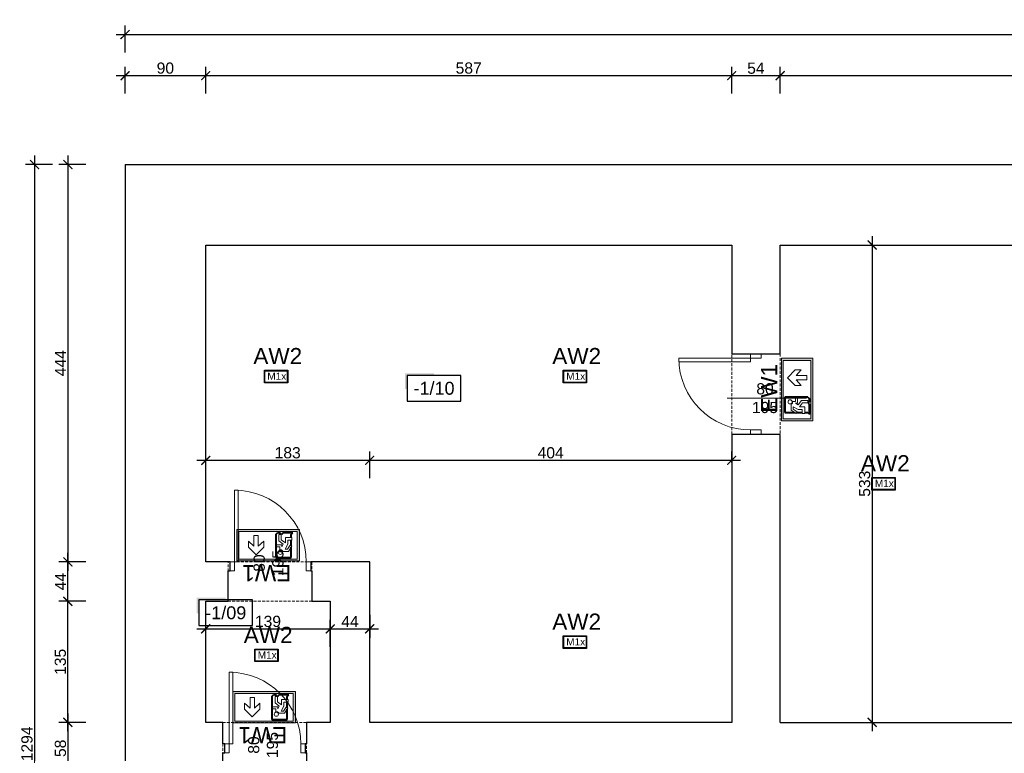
# Model space of a CAD drawing. Header units: millimetres. Extents: x 2709036 to 2756280, y 168165 to 192362.
# Tile 34 of 192: x 2709036 to 2710135, y 191338 to 192157. Entities that reach past the tile are written whole.
import ezdxf
from ezdxf.enums import TextEntityAlignment as Align

# ---------------------------------------------------------------- set-up
doc = ezdxf.new("R2010")
doc.units = ezdxf.units.MM
doc.header["$MEASUREMENT"] = 0
doc.linetypes.add('HIDDEN2', pattern=[4.7625, 3.175, -1.5875])
doc.layers.add('6 - OPISY', color=7, linetype='Continuous')
doc.layers.add('Oświetlenie awaryjne', color=1, linetype='Continuous')
for name, color, linetype, lineweight in [('__MAZ_OPIS_STOLARKA', 7, 'Continuous', 0), ('__MAZ_SCHODY', 7, 'Continuous', 0), ('__MAZ_STOLARKA DRZWIOWA ISTN', 7, 'Continuous', 9), ('__MAZ_WYMIARY', 7, 'Continuous', 9), ('__MAZ_ŚCIANY ISTNIEJĄCE', 7, 'Continuous', 30), ('Oświetlenie ewakuacyjne', 3, 'Continuous', 20)]:
    doc.layers.add(name, color=color, linetype=linetype, lineweight=lineweight)
doc.styles.add('Arial', font='arial.ttf')
doc.styles.add('Dimensions', font='arial.ttf')
doc.styles.add('Malanow_1_100', font='isocpeur.ttf')
doc.styles.get("Standard").update_dxf_attribs({"font": 'arial.ttf'})
doc.styles.add('styl1', font='arial.ttf')
doc.dimstyles.new('100', dxfattribs={"dimtxt": 10, "dimasz": 10, "dimexe": 18, "dimexo": 15, "dimgap": 9, "dimtad": 1, "dimdec": 1, "dimrnd": 0.5, "dimdsep": 46, "dimtxsty": 'Dimensions', "dimblk": 'ARCHTICK', "dimcen": 9, "dimdle": 10, "dimadec": 1, "dimazin": 2, "dimtfac": 1, "dimtdec": 4, "dimtofl": 0, "dimtmove": 2, "dimatfit": 3, "dimfxl": 1, "dimtolj": 1, "dimtzin": 0, "dimarcsym": 0})

# ---------------------------------------------------------------- blocks, each defined once
blk = doc.blocks.new('*U9')
at = {"ltscale": 10}
blk.add_hatch(color=256, dxfattribs=at).paths.add_polyline_path([(0, 26), (-25, 26), (-27, 26), (-27, 11.46), (-25, 11.46), (-25, 24), (0, 24)])
blk.add_lwpolyline([(-25, 0), (25, 0), (25, 24), (-25, 24)], close=True, dxfattribs=at)
at = {"layer": '6 - OPISY'}
for tag, p in [('NRPOM', (0, 6)), ('WYSPOM', (3.39, -15.66))]:
    blk.add_attdef(tag, text='', height=12, dxfattribs=at).set_placement(p, align=Align.CENTER)
blk = doc.blocks.new('_ArchTick')
at = {"color": 0, "linetype": 'ByBlock', "const_width": 0.15}
blk.add_lwpolyline([(-0.5, -0.5), (0.5, 0.5)], dxfattribs=at)
blk = doc.blocks.new('*D769')
at = {"layer": '__MAZ_WYMIARY', "color": 0, "lineweight": -2}
for p, q in [((2709144, 192140.2), (2711963, 192140.2)), ((2709154, 192120.2), (2709154, 192150.2)), ((2711953, 192120.2), (2711953, 192150.2))]:
    blk.add_line(p, q, dxfattribs=at)
at = {"layer": 'Defpoints', "color": 0, "lineweight": 30}
for p in [(2711953, 192140.2), (2709154, 191995.1), (2711953, 191995.1)]:
    blk.add_point(p, dxfattribs=at)
at = {"layer": '__MAZ_WYMIARY', "color": 0, "lineweight": -2, "xscale": 10, "yscale": 10, "zscale": 10, "rotation": 180}
blk.add_blockref('_ArchTick', (2709154, 192140.2), dxfattribs=at)
at = {"layer": '__MAZ_WYMIARY', "color": 0, "lineweight": -2, "xscale": 10, "yscale": 10, "zscale": 10}
blk.add_blockref('_ArchTick', (2711953, 192140.2), dxfattribs=at)
at = {"layer": '__MAZ_WYMIARY', "color": 0, "lineweight": 5, "insert": (2710553.5, 192148.6), "char_height": 12.5, "attachment_point": 5, "style": 'Arial'}
blk.add_mtext('\\A1;2799', dxfattribs=at)
blk = doc.blocks.new('*D779')
at = {"layer": '__MAZ_WYMIARY', "color": 0, "lineweight": -2}
for p, q in [((2709885, 192074.3), (2709885, 192104.3)), ((2710516, 192074.3), (2710516, 192104.3)), ((2710526, 192094.3), (2709875, 192094.3))]:
    blk.add_line(p, q, dxfattribs=at)
at = {"layer": 'Defpoints', "color": 0, "lineweight": 30}
for p in [(2709885, 192094.3), (2709885, 191905.1), (2710516, 191905.1)]:
    blk.add_point(p, dxfattribs=at)
at = {"layer": '__MAZ_WYMIARY', "color": 0, "lineweight": -2, "xscale": 10, "yscale": 10, "zscale": 10, "rotation": 180}
blk.add_blockref('_ArchTick', (2709885, 192094.3), dxfattribs=at)
at = {"layer": '__MAZ_WYMIARY', "color": 0, "lineweight": -2, "xscale": 10, "yscale": 10, "zscale": 10}
blk.add_blockref('_ArchTick', (2710516, 192094.3), dxfattribs=at)
at = {"layer": '__MAZ_WYMIARY', "color": 0, "lineweight": 5, "insert": (2710200.5, 192102.7), "char_height": 12.5, "attachment_point": 5, "style": 'Arial'}
blk.add_mtext('\\A1;631', dxfattribs=at)
blk = doc.blocks.new('*D780')
at = {"layer": '__MAZ_WYMIARY', "color": 0, "lineweight": -2}
for p, q in [((2709831, 192074.3), (2709831, 192104.3)), ((2709885, 192074.3), (2709885, 192104.3)), ((2709895, 192094.3), (2709821, 192094.3))]:
    blk.add_line(p, q, dxfattribs=at)
at = {"layer": 'Defpoints', "color": 0, "lineweight": 30}
for p in [(2709831, 192094.3), (2709831, 191905.1), (2709885, 191905.1)]:
    blk.add_point(p, dxfattribs=at)
at = {"layer": '__MAZ_WYMIARY', "color": 0, "lineweight": -2, "xscale": 10, "yscale": 10, "zscale": 10, "rotation": 180}
blk.add_blockref('_ArchTick', (2709831, 192094.3), dxfattribs=at)
at = {"layer": '__MAZ_WYMIARY', "color": 0, "lineweight": -2, "xscale": 10, "yscale": 10, "zscale": 10}
blk.add_blockref('_ArchTick', (2709885, 192094.3), dxfattribs=at)
at = {"layer": '__MAZ_WYMIARY', "color": 0, "lineweight": 5, "insert": (2709858, 192102.6), "char_height": 12.5, "attachment_point": 5, "style": 'Arial'}
blk.add_mtext('\\A1;54', dxfattribs=at)
blk = doc.blocks.new('*D781')
at = {"layer": '__MAZ_WYMIARY', "color": 0, "lineweight": -2}
for p, q in [((2709244, 192074.3), (2709244, 192104.3)), ((2709831, 192074.3), (2709831, 192104.3)), ((2709841, 192094.3), (2709234, 192094.3))]:
    blk.add_line(p, q, dxfattribs=at)
at = {"layer": 'Defpoints', "color": 0, "lineweight": 30}
for p in [(2709244, 192094.3), (2709244, 191905.1), (2709831, 191905.1)]:
    blk.add_point(p, dxfattribs=at)
at = {"layer": '__MAZ_WYMIARY', "color": 0, "lineweight": -2, "xscale": 10, "yscale": 10, "zscale": 10, "rotation": 180}
blk.add_blockref('_ArchTick', (2709244, 192094.3), dxfattribs=at)
at = {"layer": '__MAZ_WYMIARY', "color": 0, "lineweight": -2, "xscale": 10, "yscale": 10, "zscale": 10}
blk.add_blockref('_ArchTick', (2709831, 192094.3), dxfattribs=at)
at = {"layer": '__MAZ_WYMIARY', "color": 0, "lineweight": 5, "insert": (2709537.5, 192102.7), "char_height": 12.5, "attachment_point": 5, "style": 'Arial'}
blk.add_mtext('\\A1;587', dxfattribs=at)
blk = doc.blocks.new('*D782')
at = {"layer": '__MAZ_WYMIARY', "color": 0, "lineweight": -2}
for p, q in [((2709154, 192074.3), (2709154, 192104.3)), ((2709244, 192074.3), (2709244, 192104.3)), ((2709254, 192094.3), (2709144, 192094.3))]:
    blk.add_line(p, q, dxfattribs=at)
at = {"layer": 'Defpoints', "color": 0, "lineweight": 30}
for p in [(2709154, 192094.3), (2709154, 191995.1), (2709244, 191905.1)]:
    blk.add_point(p, dxfattribs=at)
at = {"layer": '__MAZ_WYMIARY', "color": 0, "lineweight": -2, "xscale": 10, "yscale": 10, "zscale": 10, "rotation": 180}
blk.add_blockref('_ArchTick', (2709154, 192094.3), dxfattribs=at)
at = {"layer": '__MAZ_WYMIARY', "color": 0, "lineweight": -2, "xscale": 10, "yscale": 10, "zscale": 10}
blk.add_blockref('_ArchTick', (2709244, 192094.3), dxfattribs=at)
at = {"layer": '__MAZ_WYMIARY', "color": 0, "lineweight": 5, "insert": (2709199, 192102.7), "char_height": 12.5, "attachment_point": 5, "style": 'Arial'}
blk.add_mtext('\\A1;90', dxfattribs=at)
blk = doc.blocks.new('*D783')
at = {"layer": '__MAZ_WYMIARY', "color": 0, "lineweight": -2}
for p, q in [((2709987.8, 191915.1), (2709987.8, 191362.1)), ((2709987.8, 191905.1), (2709997.8, 191905.1)), ((2709987.8, 191372.1), (2709997.8, 191372.1))]:
    blk.add_line(p, q, dxfattribs=at)
at = {"layer": 'Defpoints', "color": 0, "lineweight": 30}
for p in [(2709976.6, 191905.1), (2709976.6, 191372.1), (2709987.8, 191372.1)]:
    blk.add_point(p, dxfattribs=at)
at = {"layer": '__MAZ_WYMIARY', "color": 0, "lineweight": -2, "xscale": 10, "yscale": 10, "zscale": 10}
for p, rotation in [((2709987.8, 191905.1), 90), ((2709987.8, 191372.1), 270)]:
    blk.add_blockref('_ArchTick', p, dxfattribs=dict(at, rotation=rotation))
at = {"layer": '__MAZ_WYMIARY', "color": 0, "lineweight": 5, "insert": (2709979.4, 191638.6), "char_height": 12.5, "attachment_point": 5, "rotation": 90, "style": 'Arial'}
blk.add_mtext('\\A1;533', dxfattribs=at)
blk = doc.blocks.new('*D784')
at = {"layer": '__MAZ_WYMIARY', "color": 0, "lineweight": -2}
for p, q in [((2709427, 191644.7), (2709427, 191674.7)), ((2709831, 191662.2), (2709831, 191674.7)), ((2709841, 191664.7), (2709417, 191664.7))]:
    blk.add_line(p, q, dxfattribs=at)
at = {"layer": 'Defpoints', "color": 0, "lineweight": 30}
for p in [(2709427, 191664.7), (2709831, 191647.2), (2709427, 191551.3)]:
    blk.add_point(p, dxfattribs=at)
at = {"layer": '__MAZ_WYMIARY', "color": 0, "lineweight": -2, "xscale": 10, "yscale": 10, "zscale": 10, "rotation": 180}
blk.add_blockref('_ArchTick', (2709427, 191664.7), dxfattribs=at)
at = {"layer": '__MAZ_WYMIARY', "color": 0, "lineweight": -2, "xscale": 10, "yscale": 10, "zscale": 10}
blk.add_blockref('_ArchTick', (2709831, 191664.7), dxfattribs=at)
at = {"layer": '__MAZ_WYMIARY', "color": 0, "lineweight": 5, "insert": (2709629, 191673.1), "char_height": 12.5, "attachment_point": 5, "style": 'Arial'}
blk.add_mtext('\\A1;404', dxfattribs=at)
blk = doc.blocks.new('*D785')
at = {"layer": '__MAZ_WYMIARY', "color": 0, "lineweight": -2}
for p, q in [((2709244, 191660.1), (2709244, 191674.7)), ((2709427, 191644.7), (2709427, 191674.7)), ((2709437, 191664.7), (2709234, 191664.7))]:
    blk.add_line(p, q, dxfattribs=at)
at = {"layer": 'Defpoints', "color": 0, "lineweight": 30}
for p in [(2709244, 191664.7), (2709244, 191645.1), (2709427, 191551.3)]:
    blk.add_point(p, dxfattribs=at)
at = {"layer": '__MAZ_WYMIARY', "color": 0, "lineweight": -2, "xscale": 10, "yscale": 10, "zscale": 10, "rotation": 180}
blk.add_blockref('_ArchTick', (2709244, 191664.7), dxfattribs=at)
at = {"layer": '__MAZ_WYMIARY', "color": 0, "lineweight": -2, "xscale": 10, "yscale": 10, "zscale": 10}
blk.add_blockref('_ArchTick', (2709427, 191664.7), dxfattribs=at)
at = {"layer": '__MAZ_WYMIARY', "color": 0, "lineweight": 5, "insert": (2709335.5, 191673.1), "char_height": 12.5, "attachment_point": 5, "style": 'Arial'}
blk.add_mtext('\\A1;183', dxfattribs=at)
blk = doc.blocks.new('*D805')
at = {"layer": '__MAZ_WYMIARY', "color": 0, "lineweight": -2}
for p, q in [((2709090.2, 192005.1), (2709090.2, 191541.3)), ((2709110.2, 191995.1), (2709080.2, 191995.1)), ((2709110.2, 191551.3), (2709080.2, 191551.3))]:
    blk.add_line(p, q, dxfattribs=at)
at = {"layer": 'Defpoints', "color": 0, "lineweight": 30}
for p in [(2709154, 191995.1), (2709090.2, 191551.3), (2709244, 191551.3)]:
    blk.add_point(p, dxfattribs=at)
at = {"layer": '__MAZ_WYMIARY', "color": 0, "lineweight": -2, "xscale": 10, "yscale": 10, "zscale": 10}
for p, rotation in [((2709090.2, 191995.1), 90), ((2709090.2, 191551.3), 270)]:
    blk.add_blockref('_ArchTick', p, dxfattribs=dict(at, rotation=rotation))
at = {"layer": '__MAZ_WYMIARY', "color": 0, "lineweight": 5, "insert": (2709082, 191773.2), "char_height": 12.5, "attachment_point": 5, "rotation": 90, "style": 'Arial'}
blk.add_mtext('\\A1;444', dxfattribs=at)
blk = doc.blocks.new('*D806')
at = {"layer": '__MAZ_WYMIARY', "color": 0, "lineweight": -2}
for p, q in [((2709090.2, 191382.1), (2709090.2, 191304.1)), ((2709110.2, 191372.1), (2709080.2, 191372.1)), ((2709110.2, 191314.1), (2709080.2, 191314.1))]:
    blk.add_line(p, q, dxfattribs=at)
at = {"layer": 'Defpoints', "color": 0, "lineweight": 30}
for p in [(2709244, 191372.1), (2709090.2, 191314.1), (2709218, 191314.1)]:
    blk.add_point(p, dxfattribs=at)
at = {"layer": '__MAZ_WYMIARY', "color": 0, "lineweight": -2, "xscale": 10, "yscale": 10, "zscale": 10}
for p, rotation in [((2709090.2, 191372.1), 90), ((2709090.2, 191314.1), 270)]:
    blk.add_blockref('_ArchTick', p, dxfattribs=dict(at, rotation=rotation))
at = {"layer": '__MAZ_WYMIARY', "color": 0, "lineweight": 5, "insert": (2709081.9, 191343.1), "char_height": 12.5, "attachment_point": 5, "rotation": 90, "style": 'Arial'}
blk.add_mtext('\\A1;58', dxfattribs=at)
blk = doc.blocks.new('*D809')
at = {"layer": '__MAZ_WYMIARY', "color": 0, "lineweight": -2}
for p, q in [((2709053, 192005.1), (2709053, 190691.1)), ((2709073, 191995.1), (2709043, 191995.1)), ((2709073, 190701.1), (2709043, 190701.1))]:
    blk.add_line(p, q, dxfattribs=at)
at = {"layer": 'Defpoints', "color": 0, "lineweight": 30}
for p in [(2709154, 191995.1), (2709053, 190701.1), (2709154, 190701.1)]:
    blk.add_point(p, dxfattribs=at)
at = {"layer": '__MAZ_WYMIARY', "color": 0, "lineweight": -2, "xscale": 10, "yscale": 10, "zscale": 10}
for p, rotation in [((2709053, 191995.1), 90), ((2709053, 190701.1), 270)]:
    blk.add_blockref('_ArchTick', p, dxfattribs=dict(at, rotation=rotation))
at = {"layer": '__MAZ_WYMIARY', "color": 0, "lineweight": 5, "insert": (2709044.6, 191348.1), "char_height": 12.5, "attachment_point": 5, "rotation": 90, "style": 'Arial'}
blk.add_mtext('\\A1;1294', dxfattribs=at)
blk = doc.blocks.new('*D866')
at = {"layer": '__MAZ_WYMIARY', "color": 0, "lineweight": -2}
for p, q in [((2709244, 191456.5), (2709244, 191486.5)), ((2709383, 191456.5), (2709383, 191486.5)), ((2709234, 191476.5), (2709393, 191476.5))]:
    blk.add_line(p, q, dxfattribs=at)
at = {"layer": 'Defpoints', "color": 0, "lineweight": 30}
for p in [(2709383, 191476.5), (2709244, 191372.1), (2709383, 191372.1)]:
    blk.add_point(p, dxfattribs=at)
at = {"layer": '__MAZ_WYMIARY', "color": 0, "lineweight": -2, "xscale": 10, "yscale": 10, "zscale": 10, "rotation": 180}
blk.add_blockref('_ArchTick', (2709244, 191476.5), dxfattribs=at)
at = {"layer": '__MAZ_WYMIARY', "color": 0, "lineweight": -2, "xscale": 10, "yscale": 10, "zscale": 10}
blk.add_blockref('_ArchTick', (2709383, 191476.5), dxfattribs=at)
at = {"layer": '__MAZ_WYMIARY', "color": 0, "lineweight": 5, "insert": (2709313.5, 191484.8), "char_height": 12.5, "attachment_point": 5, "style": 'Arial'}
blk.add_mtext('\\A1;139', dxfattribs=at)
blk = doc.blocks.new('*D867')
at = {"layer": '__MAZ_WYMIARY', "color": 0, "lineweight": -2}
for p, q in [((2709383, 191492.3), (2709383, 191466.5)), ((2709427, 191492.3), (2709427, 191466.5)), ((2709373, 191476.5), (2709437, 191476.5))]:
    blk.add_line(p, q, dxfattribs=at)
at = {"layer": 'Defpoints', "color": 0, "lineweight": 30}
for p in [(2709383, 191507.3), (2709427, 191507.3), (2709427, 191476.5)]:
    blk.add_point(p, dxfattribs=at)
at = {"layer": '__MAZ_WYMIARY', "color": 0, "lineweight": -2, "xscale": 10, "yscale": 10, "zscale": 10, "rotation": 180}
blk.add_blockref('_ArchTick', (2709383, 191476.5), dxfattribs=at)
at = {"layer": '__MAZ_WYMIARY', "color": 0, "lineweight": -2, "xscale": 10, "yscale": 10, "zscale": 10}
blk.add_blockref('_ArchTick', (2709427, 191476.5), dxfattribs=at)
at = {"layer": '__MAZ_WYMIARY', "color": 0, "lineweight": 5, "insert": (2709405, 191484.7), "char_height": 12.5, "attachment_point": 5, "style": 'Arial'}
blk.add_mtext('\\A1;44', dxfattribs=at)
blk = doc.blocks.new('*D868')
at = {"layer": '__MAZ_WYMIARY', "color": 0, "lineweight": -2}
for p, q in [((2709090.2, 191362.1), (2709090.2, 191517.3)), ((2709110.2, 191507.3), (2709080.2, 191507.3)), ((2709110.2, 191372.1), (2709080.2, 191372.1))]:
    blk.add_line(p, q, dxfattribs=at)
at = {"layer": 'Defpoints', "color": 0, "lineweight": 30}
for p in [(2709090.2, 191507.3), (2709383, 191507.3), (2709383, 191372.1)]:
    blk.add_point(p, dxfattribs=at)
at = {"layer": '__MAZ_WYMIARY', "color": 0, "lineweight": -2, "xscale": 10, "yscale": 10, "zscale": 10}
for p, rotation in [((2709090.2, 191507.3), 90), ((2709090.2, 191372.1), 270)]:
    blk.add_blockref('_ArchTick', p, dxfattribs=dict(at, rotation=rotation))
at = {"layer": '__MAZ_WYMIARY', "color": 0, "lineweight": 5, "insert": (2709081.8, 191439.7), "char_height": 12.5, "attachment_point": 5, "rotation": 90, "style": 'Arial'}
blk.add_mtext('\\A1;135', dxfattribs=at)
blk = doc.blocks.new('*D869')
at = {"layer": '__MAZ_WYMIARY', "color": 0, "lineweight": -2}
for p, q in [((2709090.2, 191497.3), (2709090.2, 191561.3)), ((2709110.2, 191551.3), (2709080.2, 191551.3)), ((2709110.2, 191507.3), (2709080.2, 191507.3))]:
    blk.add_line(p, q, dxfattribs=at)
at = {"layer": 'Defpoints', "color": 0, "lineweight": 30}
for p in [(2709090.2, 191551.3), (2709383, 191551.3), (2709383, 191507.3)]:
    blk.add_point(p, dxfattribs=at)
at = {"layer": '__MAZ_WYMIARY', "color": 0, "lineweight": -2, "xscale": 10, "yscale": 10, "zscale": 10}
for p, rotation in [((2709090.2, 191551.3), 90), ((2709090.2, 191507.3), 270)]:
    blk.add_blockref('_ArchTick', p, dxfattribs=dict(at, rotation=rotation))
at = {"layer": '__MAZ_WYMIARY', "color": 0, "lineweight": 5, "insert": (2709082, 191529.3), "char_height": 12.5, "attachment_point": 5, "rotation": 90, "style": 'Arial'}
blk.add_mtext('\\A1;44', dxfattribs=at)
blk = doc.blocks.new('*U720')
at = {"layer": 'Oświetlenie awaryjne'}
h = blk.add_hatch(color=256, dxfattribs=at)
h.paths.add_polyline_path([(-13, 7), (13, 7), (13, -7), (-13, -7)])
h.paths.add_polyline_path([(-12.5, 6.5), (12.5, 6.5), (12.5, -6.5), (-12.5, -6.5)], flags=16)
at = {"layer": 'Oświetlenie awaryjne', "linetype": 'ByBlock'}
for p, q in [((-12.5, 6.5), (12.5, 6.5)), ((-12.5, -6.5), (-12.5, 6.5)), ((12.5, 6.5), (12.5, -6.5)), ((12.5, -6.5), (-12.5, -6.5))]:
    blk.add_line(p, q, dxfattribs=at)
blk.add_lwpolyline([(-13, 7), (13, 7), (13, -7), (-13, -7)], close=True, dxfattribs=at)
at = {"layer": 'Oświetlenie awaryjne', "attachment_point": 1, "style": 'Malanow_1_100'}
for s, insert, char_height in [('{\\fArial|b0|i0|c238|p34;AW2}', (-25.3, 31.9), 18), ('{\\fArial|b0|i0|c238|p34;M1x}', (-9.7, 4.4), 8)]:
    blk.add_mtext_dynamic_manual_height_columns(s, width=42.979, gutter_width=669.5, heights=[0], dxfattribs=dict(at, insert=insert, char_height=char_height))
blk = doc.blocks.new('DG')
at = {"layer": 'Oświetlenie ewakuacyjne', "linetype": 'ByBlock'}
h = blk.add_hatch(color=256, dxfattribs=at)
h.paths.add_polyline_path([(-0.9, 34.2), (69.1, 34.2), (69.1, -0.8), (-0.9, -0.8)])
h.paths.add_polyline_path([(1.5, 32.3), (66.6, 32.3), (66.6, 1.2), (1.5, 1.2)], flags=16)
at = {"layer": 'Oświetlenie ewakuacyjne'}
for p, q in [((12.1, 19), (20.8, 27.5)), ((20.8, 27.5), (29.5, 19)), ((57, 23.5), (50.5, 23.5)), ((60.6, 17.6), (57, 23.5)), ((12.1, 12.3), (12.1, 19)), ((18.4, 17.8), (12.1, 12.3)), ((18.4, 5.8), (18.4, 17.8)), ((29.5, 12.3), (23.2, 17.8)), ((23.2, 17.8), (23.2, 5.8)), ((29.5, 19), (29.5, 12.3)), ((47.3, 18.6), (42.7, 18.6)), ((42.7, 18.6), (42.7, 16.3)), ((42.7, 16.3), (49.4, 16.3)), ((50.9, 15.6), (46.3, 11.9)), ((46.3, 11.9), (46.3, 4.8)), ((47.3, 21.7), (47.3, 18.6)), ((48.9, 10.5), (53.5, 14)), ((49.4, 16.3), (49.4, 18.4)), ((49.4, 18.4), (50.9, 15.6)), ((56.2, 15.6), (53.2, 21.1)), ((53.2, 21.1), (55.9, 21.1)), ((53.5, 14), (53.5, 8.2)), ((55.9, 21.1), (58.8, 16.5)), ((56.2, 10.9), (56.2, 15.6)), ((58.8, 16.5), (60.6, 17.6)), ((23.2, 5.8), (18.4, 5.8)), ((46.3, 4.8), (48.9, 4.8)), ((46.7, 4.4), (49.3, 4.4)), ((48.9, 4.8), (48.9, 10.5)), ((53.5, 8.2), (60.8, 8.2)), ((60.8, 10.9), (56.2, 10.9)), ((60.8, 8.2), (60.8, 10.9))]:
    blk.add_line(p, q, dxfattribs=at)
at = {"layer": 'Oświetlenie ewakuacyjne', "lineweight": 40}
for p, q in [((42.7, 30.4), (59.8, 30.4)), ((42.7, 4.8), (42.7, 30.4)), ((59.8, 30.4), (59.8, 18.9)), ((59.8, 17.1), (59.8, 10.9)), ((42.7, 4.8), (44.5, 3)), ((48.1, 3), (44.5, 3)), ((46.7, 4.4), (48.1, 3)), ((49.3, 4.4), (50.7, 3)), ((61.6, 3), (50.7, 3)), ((59.8, 8.2), (59.8, 4.8)), ((59.8, 4.8), (61.6, 3))]:
    blk.add_line(p, q, dxfattribs=at)
at = {"layer": 'Oświetlenie ewakuacyjne'}
for points in [[(-0.9, 34.2), (69.1, 34.2), (69.1, -0.8), (-0.9, -0.8)], [(1.5, 32.3), (66.6, 32.3), (66.6, 1.2), (1.5, 1.2)]]:
    blk.add_lwpolyline(points, close=True, dxfattribs=at)
blk.add_circle((47.8, 24.5), 2.34, dxfattribs=at)
blk.add_arc((47.8, 24.5), 2.88, 259.4003, 339.1396, dxfattribs=at)
blk = doc.blocks.new('*U714')
at = {"layer": 'Oświetlenie ewakuacyjne', "color": 1, "linetype": 'ByBlock', "xscale": -1, "rotation": 359.9999999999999}
blk.add_blockref('DG', (69.1, 0.8), dxfattribs=at)
at = {"layer": 'Oświetlenie ewakuacyjne', "insert": (9.2, 57.7), "char_height": 18, "attachment_point": 1, "style": 'Malanow_1_100'}
blk.add_mtext_dynamic_manual_height_columns('{\\fArial|b0|i0|c238|p34;EW1}', width=42.979, gutter_width=669.5, heights=[0], dxfattribs=at)

msp = doc.modelspace()

# ---------------------------------------------------------------- linework, layer by layer
at = {"layer": '__MAZ_OPIS_STOLARKA', "color": 252}
msp.add_lwpolyline([(2709825.9, 191734.1), (2709914.6, 191734.1)], dxfattribs=at)
at = {"layer": '__MAZ_SCHODY', "color": 252, "linetype": 'HIDDEN2', "lineweight": 5}
for points in [[(2709831, 191783.7), (2709885, 191783.7), (2709885, 191693.7), (2709831, 191693.7)], [(2709362.6, 191507.3), (2709269.1, 191507.3), (2709269.1, 191551.3), (2709362.6, 191551.3)], [(2709356.5, 191372.1), (2709263, 191372.1), (2709263, 191314.1), (2709356.5, 191314.1)]]:
    msp.add_lwpolyline(points, close=True, dxfattribs=at)
at = {"layer": '__MAZ_STOLARKA DRZWIOWA ISTN', "color": 252, "linetype": 'Continuous'}
for points in [[(2709852, 191778.7), (2709852, 191774.7), (2709772, 191774.7), (2709772, 191778.7)], [(2709864, 191778.7), (2709864, 191783.7), (2709852, 191783.7), (2709852, 191778.7)], [(2709864, 191698.7), (2709864, 191693.7), (2709852, 191693.7), (2709852, 191698.7)], [(2709276.3, 191551.3), (2709280.3, 191551.3), (2709280.3, 191631.3), (2709276.3, 191631.3)], [(2709276.3, 191541.3), (2709271.3, 191541.3), (2709271.3, 191551.3), (2709276.3, 191551.3)], [(2709356.3, 191541.3), (2709361.3, 191541.3), (2709361.3, 191551.3), (2709356.3, 191551.3)], [(2709270.2, 191348.1), (2709274.2, 191348.1), (2709274.2, 191428.1), (2709270.2, 191428.1)], [(2709270.2, 191338.1), (2709265.2, 191338.1), (2709265.2, 191348.1), (2709270.2, 191348.1)], [(2709350.2, 191338.1), (2709355.2, 191338.1), (2709355.2, 191348.1), (2709350.2, 191348.1)]]:
    msp.add_lwpolyline(points, close=True, dxfattribs=at)
at = {"layer": '__MAZ_STOLARKA DRZWIOWA ISTN', "color": 252, "linetype": 'Continuous', "extrusion": (0, 0, -1)}
msp.add_arc((-2709852, 191778.7), 80, 270, 0, dxfattribs=at)
at = {"layer": '__MAZ_STOLARKA DRZWIOWA ISTN', "color": 252, "linetype": 'Continuous'}
for centre in [(2709276.3, 191551.3), (2709270.2, 191348.1)]:
    msp.add_arc(centre, 80, 0, 90, dxfattribs=at)
at = {"layer": '__MAZ_ŚCIANY ISTNIEJĄCE', "color": 252, "ltscale": 15}
for p, q in [((2709154, 191995.1), (2711953, 191995.1)), ((2709154, 191995.1), (2709154, 190701.1)), ((2709244, 191551.3), (2709244, 191905.1)), ((2709244, 191905.1), (2709831, 191905.1)), ((2709831, 191905.1), (2709831, 191783.7)), ((2709885, 191905.1), (2710516, 191905.1)), ((2709885, 191783.7), (2709885, 191905.1)), ((2709831, 191783.7), (2709885, 191783.7)), ((2709831, 191693.7), (2709831, 191372.1)), ((2709885, 191693.7), (2709831, 191693.7)), ((2709885, 191372.1), (2709885, 191693.7)), ((2709269.1, 191551.3), (2709244, 191551.3)), ((2709271.3, 191551.3), (2709269.1, 191551.3)), ((2709271.3, 191541.3), (2709271.3, 191551.3)), ((2709361.3, 191551.3), (2709361.3, 191541.3)), ((2709362.6, 191551.3), (2709361.3, 191551.3)), ((2709427, 191551.3), (2709362.6, 191551.3)), ((2709427, 191372.1), (2709427, 191551.3)), ((2709269.1, 191507.3), (2709269.1, 191541.3)), ((2709269.1, 191541.3), (2709271.3, 191541.3)), ((2709361.3, 191541.3), (2709362.6, 191541.3)), ((2709362.6, 191541.3), (2709362.6, 191507.3)), ((2709244, 191372.1), (2709244, 191507.3)), ((2709244, 191507.3), (2709269.1, 191507.3)), ((2709362.6, 191507.3), (2709383, 191507.3)), ((2709383, 191507.3), (2709383, 191372.1)), ((2709263, 191372.1), (2709244, 191372.1)), ((2709263, 191348.1), (2709263, 191372.1)), ((2709383, 191372.1), (2709356.5, 191372.1)), ((2709356.5, 191372.1), (2709356.5, 191348.1)), ((2709831, 191372.1), (2709427, 191372.1)), ((2709885, 191372.1), (2710516, 191372.1)), ((2709265.2, 191348.1), (2709263, 191348.1)), ((2709263, 191314.1), (2709263, 191338.1)), ((2709263, 191338.1), (2709265.2, 191338.1)), ((2709265.2, 191338.1), (2709265.2, 191348.1)), ((2709355.2, 191348.1), (2709355.2, 191338.1)), ((2709356.5, 191348.1), (2709355.2, 191348.1)), ((2709355.2, 191338.1), (2709356.5, 191338.1)), ((2709356.5, 191338.1), (2709356.5, 191314.1))]:
    msp.add_line(p, q, dxfattribs=at)

# ---------------------------------------------------------------- block references
at = {"layer": '6 - OPISY', "color": 252, "xscale": 1.2, "yscale": 1.2, "zscale": 1.2}
for p, values in [((2709498.8, 191730.8), {'NRPOM': '-1/10'}), ((2709266.4, 191480.1, 0), {'NRPOM': '-1/09'})]:
    msp.add_blockref('*U9', p, dxfattribs=at).add_auto_attribs(values)
at = {"layer": 'Oświetlenie awaryjne', "linetype": 'ByBlock'}
for p in [(2709322.5, 191758.3, 0), (2709656.1, 191758.3, 0), (2710000.5, 191638.6, 0), (2709656.1, 191461.7, 0), (2709311.8, 191446.9, 0)]:
    msp.add_blockref('*U720', p, dxfattribs=at)
at = {"layer": 'Oświetlenie ewakuacyjne', "linetype": 'ByBlock'}
for p, rotation in [((2709921.5, 191708.7), 89.99999999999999), ((2709348.6, 191587.4), 180), ((2709344.2, 191406.5), 180)]:
    msp.add_blockref('*U714', p, dxfattribs=dict(at, rotation=rotation))

# ---------------------------------------------------------------- texts
at = {"layer": '__MAZ_OPIS_STOLARKA', "color": 252, "insert": (2709868.2, 191734.1), "char_height": 12.5, "width": 38.31, "attachment_point": 5, "style": 'styl1'}
msp.add_mtext('\\pxqc;80\\P195', dxfattribs=at)
at = {"layer": '__MAZ_OPIS_STOLARKA', "color": 252, "char_height": 12.5, "width": 38.31, "attachment_point": 5, "rotation": 90, "style": 'styl1'}
for insert in [(2709314.2, 191550), (2709308.1, 191346.8)]:
    msp.add_mtext('\\pxqc;80\\P195', dxfattribs=dict(at, insert=insert))

# ---------------------------------------------------------------- dimensions: what is measured, and where the dimension line sits
at = {"layer": '__MAZ_WYMIARY', "color": 252, "lineweight": 5}
for base, p1, p2, picture, middle in [((2711953, 192140.2), (2709154, 191995.1), (2711953, 191995.1), '*D769', (2710553.5, 192148.6)), ((2709154, 192094.3), (2709244, 191905.1), (2709154, 191995.1), '*D782', (2709199, 192102.7)), ((2709244, 192094.3), (2709831, 191905.1), (2709244, 191905.1), '*D781', (2709537.5, 192102.7)), ((2709831, 192094.3), (2709885, 191905.1), (2709831, 191905.1), '*D780', (2709858, 192102.6)), ((2709885, 192094.3), (2710516, 191905.1), (2709885, 191905.1), '*D779', (2710200.5, 192102.7)), ((2709244, 191664.7), (2709427, 191551.3), (2709244, 191645.1), '*D785', (2709335.5, 191673.1)), ((2709427, 191664.7), (2709831, 191647.2), (2709427, 191551.3), '*D784', (2709629, 191673.1)), ((2709427, 191476.5), (2709383, 191507.3), (2709427, 191507.3), '*D867', (2709405, 191484.7)), ((2709383, 191476.5), (2709244, 191372.1), (2709383, 191372.1), '*D866', (2709313.5, 191484.8))]:
    dim = msp.add_linear_dim(base=base, p1=p1, p2=p2, dimstyle='100', override={"dimtxt": 12.5, "dimexe": 10, "dimgap": 2, "dimdec": 0, "dimtxsty": 'Arial', "dimtmove": 1, "dimfxl": 20, "dimfxlon": 1}, dxfattribs=at)
    dim.commit()
    dim.dimension.update_dxf_attribs({"geometry": picture, "text_midpoint": middle})
for base, p1, p2, picture, middle in [((2709053, 190701.1), (2709154, 191995.1), (2709154, 190701.1), '*D809', (2709044.6, 191348.1)), ((2709090.2, 191551.3), (2709154, 191995.1), (2709244, 191551.3), '*D805', (2709082, 191773.2)), ((2709987.8, 191372.1), (2709976.6, 191905.1), (2709976.6, 191372.1), '*D783', (2709979.4, 191638.6)), ((2709090.2, 191551.3), (2709383, 191507.3), (2709383, 191551.3), '*D869', (2709082, 191529.3)), ((2709090.2, 191507.3), (2709383, 191372.1), (2709383, 191507.3), '*D868', (2709081.8, 191439.7)), ((2709090.2, 191314.1), (2709244, 191372.1), (2709218, 191314.1), '*D806', (2709081.9, 191343.1))]:
    dim = msp.add_linear_dim(base=base, p1=p1, p2=p2, angle=90, dimstyle='100', override={"dimtxt": 12.5, "dimexe": 10, "dimgap": 2, "dimdec": 0, "dimtxsty": 'Arial', "dimtmove": 1, "dimfxl": 20, "dimfxlon": 1}, dxfattribs=at)
    dim.commit()
    dim.dimension.update_dxf_attribs({"geometry": picture, "text_midpoint": middle})

doc.saveas('drawing.dxf')
